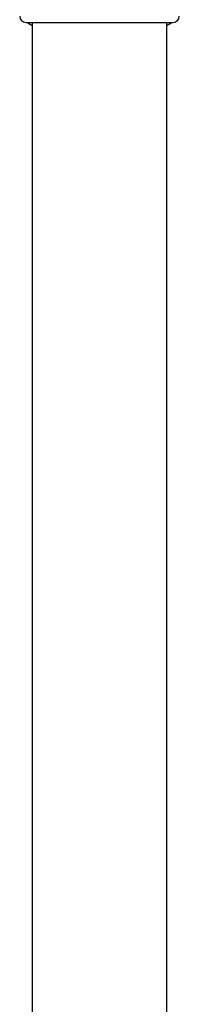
# Model space of a CAD drawing. Header units: millimetres. Extents: x 8 to 1762, y 12 to 2705.
# Tile 95 of 115: x 882 to 908, y 2364 to 2524. Entities that reach past the tile are written whole.
import ezdxf

# ---------------------------------------------------------------- set-up
doc = ezdxf.new("R2010")
doc.units = ezdxf.units.MM

msp = doc.modelspace()

# ---------------------------------------------------------------- linework, layer by layer
at = {"color": 7, "linetype": 'Continuous', "lineweight": 30}
for p, q in [((883.42, 2523.98), (895.42, 2523.98)), ((884.47, 2523.98), (884.47, 2348.83)), ((895.42, 2523.98), (907.42, 2523.98)), ((906.37, 2323.05), (906.37, 2523.98))]:
    msp.add_line(p, q, dxfattribs=at)
for centre, radius, start, end in [((883.42, 2524.98), 1, 180, 270), ((907.42, 2524.98), 1, 270, 0), ((895.42, 2541.48), 21.08, 236.1152, 238.7051), ((895.42, 2541.48), 21.08, 301.2949, 303.8848)]:
    msp.add_arc(centre, radius, start, end, dxfattribs=at)

doc.saveas('drawing.dxf')
